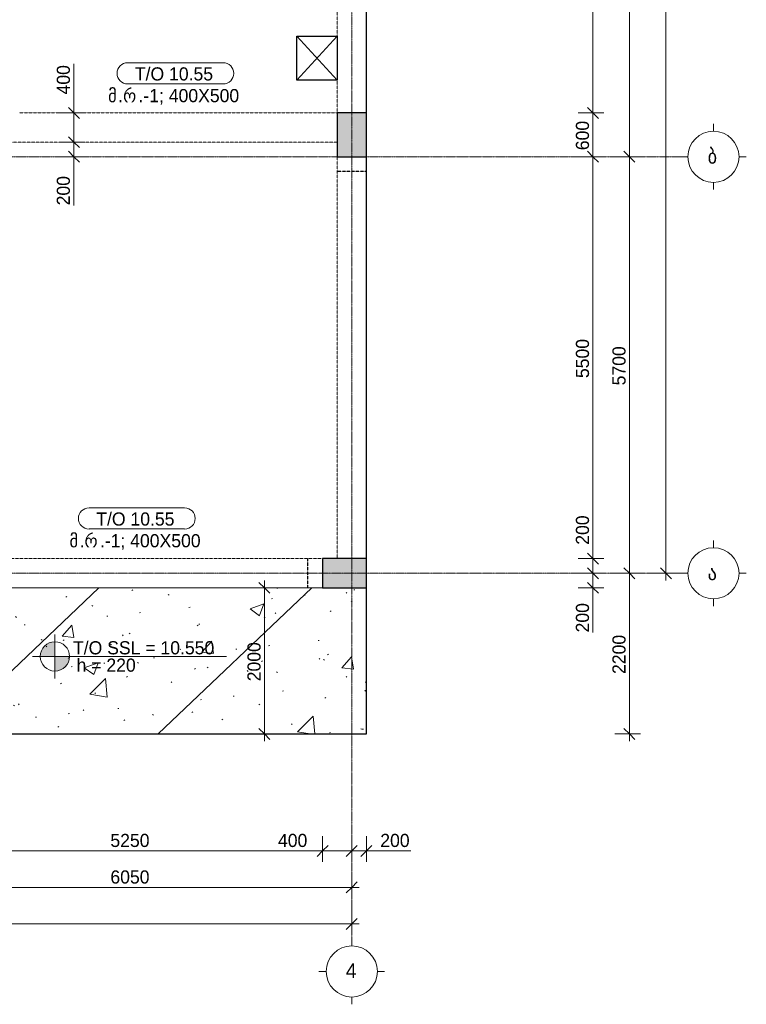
# Model space of a CAD drawing. Header units: millimetres. Extents: x -21500 to 4800, y -5900 to 33113.
# Tile 6 of 8: x -5145 to 4800, y -5900 to 7576. Entities that reach past the tile are written whole.
import ezdxf

# ---------------------------------------------------------------- set-up
doc = ezdxf.new("R2010")
doc.units = ezdxf.units.MM
for name, pattern in [('StructuralPlan-L03$0$Grid Line', [22.225, 12.7, -3.175, 3.175, -3.175]), ('StructuralPlan-L03$0$Hidden', [7.14375, 4.7625, -2.38125]), ('StructuralPlan-L03$0$Hidden 1_5', [2.2, 1.5, -0.7])]:
    doc.linetypes.add(name, pattern=pattern)
for name, color, linetype, lineweight in [('S - HATCH', 252, 'Continuous', 5), ('S - LINE', 7, 'Continuous', 20), ('StructuralPlan-L03$0$A-010-D_DIM', 7, 'Continuous', 5), ('StructuralPlan-L03$0$A-010-D_DIM-100', 7, 'Continuous', 5), ('StructuralPlan-L03$0$A-230-M_FLOOR', 7, 'Continuous', 30), ('StructuralPlan-L03$0$A-230-MH_FLOOR', 7, 'StructuralPlan-L03$0$Hidden', 15), ('StructuralPlan-L03$0$S-230-A-FLOOR', 7, 'Continuous', 5), ('StructuralPlan-L03$0$S-280-A_STRUCT_FRAME', 7, 'Continuous', 5), ('StructuralPlan-L03$0$S-280-M_COLUMN', 7, 'Continuous', 30), ('StructuralPlan-L03$0$S-280-M_COLUMN main', 7, 'Continuous', 30), ('StructuralPlan-L03$0$S-280-M_STRUCT_FRAME 4', 7, 'StructuralPlan-L03$0$Hidden 1_5', 5), ('StructuralPlan-L03$0$S-280-MH_COLUMN hid lin', 7, 'StructuralPlan-L03$0$Hidden 1_5', 30), ('StructuralPlan-L03$0$Z-030-M_GRID', 7, 'Continuous', 5), ('StructuralPlan-L03$0$Z-033_T_GRIDREF', 7, 'Continuous', 5)]:
    doc.layers.add(name, color=color, linetype=linetype, lineweight=lineweight)
doc.styles.add('StructuralPlan-L03$0$Cubicon', font='Cubicon.ttf', dxfattribs={"height": 200})
doc.styles.add('StructuralPlan-L03$0$Cubicon_1', font='Cubicon.ttf', dxfattribs={"height": 200})
doc.styles.add('StructuralPlan-L03$0$Cubicon_2', font='Cubicon.ttf', dxfattribs={"height": 180})
doc.styles.add('StructuralPlan-L03$0$Cubicon_4', font='Cubicon.ttf', dxfattribs={"height": 180})
doc.dimstyles.new('StructuralPlan-L03$0$CUB_DIM_1_8', dxfattribs={"dimscale": 304.8, "dimtxt": 181.601257, "dimasz": 0.492126, "dimexe": 0.492126, "dimexo": 0.0625, "dimgap": 0, "dimtad": 1, "dimdec": 0, "dimzin": 0, "dimdsep": 46, "dimtxsty": 'StructuralPlan-L03$0$Cubicon_2', "dimblk1": 'StructuralPlan-L03$0$_Oblique', "dimblk2": 'StructuralPlan-L03$0$_Oblique', "dimsah": 1, "dimcen": 0.09, "dimdle": 0.328084, "dimazin": 0, "dimtfac": 1, "dimtdec": 4, "dimtix": 1, "dimtmove": 0, "dimatfit": 3, "dimfxl": 0.656168, "dimfxlon": 1, "dimtvp": 1, "dimtolj": 1, "dimtzin": 0, "dimarcsym": 2})
doc.dimstyles.new('StructuralPlan-L03$0$CUB_DIM_1_8_1', dxfattribs={"dimscale": 304.8, "dimtxt": 181.601257, "dimasz": 0.492126, "dimexe": 0.492126, "dimexo": 0.0625, "dimgap": 0, "dimtad": 1, "dimdec": 0, "dimzin": 0, "dimdsep": 46, "dimtxsty": 'StructuralPlan-L03$0$Cubicon_2', "dimblk1": 'StructuralPlan-L03$0$_Oblique', "dimblk2": 'StructuralPlan-L03$0$_Oblique', "dimsah": 1, "dimcen": 0.09, "dimdle": 0.328084, "dimazin": 0, "dimtfac": 1, "dimtdec": 4, "dimtix": 1, "dimtmove": 1, "dimatfit": 3, "dimfxl": 0.656168, "dimfxlon": 1, "dimtvp": 1, "dimtolj": 1, "dimtzin": 0, "dimarcsym": 2})

# ---------------------------------------------------------------- blocks, each defined once
blk = doc.blocks.new('StructuralPlan-L03$0$Grid - 00_CUB_ღერძის თავი-752507-L03')
at = {"layer": 'StructuralPlan-L03$0$Z-033_T_GRIDREF'}
for p, q in [((0, 3.5), (0, 4.5)), ((-3.5, 0), (-4.5, 0)), ((3.5, 0), (4.5, 0)), ((0, -3.5), (0, -4.5))]:
    blk.add_line(p, q, dxfattribs=at)
blk.add_circle((0, 0), 3.5, dxfattribs=at)
blk = doc.blocks.new('StructuralPlan-L03$0$00_CUB_ფილის თეგი_ზედა ნიშნული და სისქე - 00_CUB_ფილის თეგი_ზედა ნიშნული და სისქე-746755-L03')
at = {"layer": 'StructuralPlan-L03$0$S-230-A-FLOOR'}
h = blk.add_hatch(color=256, dxfattribs=at)
edge = h.paths.add_edge_path()
edge.add_arc((0, 0), 2, 90, 180, ccw=False)
edge.add_line((0, 2), (0, 0))
edge.add_line((0, 0), (-2, 0))
h = blk.add_hatch(color=256, dxfattribs=at)
edge = h.paths.add_edge_path()
edge.add_line((0, -2), (0, 0))
edge.add_line((0, 0), (2, 0))
edge.add_arc((0, 0), 2, 270, 360, ccw=False)
for p, q in [((0, 3), (0, -3)), ((0, 0), (0, 2)), ((-3.09, 0), (23.47, 0)), ((-2, 0), (0, 0)), ((2, 0), (0, 0)), ((0, 0), (0, -2))]:
    blk.add_line(p, q, dxfattribs=at)
blk.add_circle((0, 0), 2, dxfattribs=at)
for start, end in [(90, 180), (270, 360)]:
    blk.add_arc((0, 0), 2, start, end, dxfattribs=at)
blk = doc.blocks.new('StructuralPlan-L03$0$DIMBLOCK1-L03')
at = {"layer": 'StructuralPlan-L03$0$A-010-D_DIM-100', "transparency": 16777216}
for p, q in [((-16100, -4800), (-16100, -4600)), ((-600, -4800), (-600, -4600)), ((-16200, -4800), (-500, -4800)), ((-16100, -4800), (-16175, -4875)), ((-16100, -4800), (-16025, -4725)), ((-16100, -4800), (-16100, -4950)), ((-600, -4800), (-675, -4875)), ((-600, -4800), (-525, -4725)), ((-600, -4800), (-600, -4950))]:
    blk.add_line(p, q, dxfattribs=at)
at = {"layer": 'StructuralPlan-L03$0$A-010-D_DIM-100', "color": 0, "transparency": 16777216, "insert": (-8699, -4567), "char_height": 180, "width": 838.16, "attachment_point": 1, "line_spacing_factor": 0.931288, "style": 'StructuralPlan-L03$0$Cubicon_2'}
blk.add_mtext('15500', dxfattribs=at)
blk = doc.blocks.new('StructuralPlan-L03$0$_Oblique')
at = {"color": 0, "linetype": 'ByBlock', "lineweight": -2}
blk.add_line((-0.5, -0.5), (0.5, 0.5), dxfattribs=at)
blk = doc.blocks.new('StructuralPlan-L03$0$DIMBLOCK4-L03')
at = {"layer": 'StructuralPlan-L03$0$A-010-D_DIM-100', "transparency": 16777216}
for p, q in [((-6650, -4300), (-6650, -4100)), ((-600, -4300), (-600, -4100)), ((-6650, -4300), (-6725, -4375)), ((-6650, -4300), (-6575, -4225)), ((-6650, -4300), (-500, -4300)), ((-6650, -4300), (-6650, -4450)), ((-600, -4300), (-675, -4375)), ((-600, -4300), (-525, -4225)), ((-600, -4300), (-600, -4450))]:
    blk.add_line(p, q, dxfattribs=at)
at = {"layer": 'StructuralPlan-L03$0$A-010-D_DIM-100', "color": 0, "transparency": 16777216, "insert": (-3904, -4067), "char_height": 180, "width": 670.53, "attachment_point": 1, "line_spacing_factor": 0.931288, "style": 'StructuralPlan-L03$0$Cubicon_2'}
blk.add_mtext('6050', dxfattribs=at)
blk = doc.blocks.new('StructuralPlan-L03$0$DIMBLOCK13-L03')
at = {"layer": 'StructuralPlan-L03$0$A-010-D_DIM-100', "transparency": 16777216}
for p, q in [((-6250, -3800), (-6250, -3600)), ((-1000, -3800), (-1000, -3600)), ((-6250, -3800), (-6175, -3725)), ((-1000, -3800), (-925, -3725)), ((-6250, -3800), (-6325, -3875)), ((-6250, -3800), (-1000, -3800)), ((-6250, -3800), (-6250, -3950)), ((-1000, -3800), (-1075, -3875)), ((-1000, -3800), (-1000, -3950))]:
    blk.add_line(p, q, dxfattribs=at)
at = {"layer": 'StructuralPlan-L03$0$A-010-D_DIM-100', "color": 0, "transparency": 16777216, "insert": (-3904, -3567), "char_height": 180, "width": 670.53, "attachment_point": 1, "line_spacing_factor": 0.931288, "style": 'StructuralPlan-L03$0$Cubicon_2'}
blk.add_mtext('5250', dxfattribs=at)
blk = doc.blocks.new('StructuralPlan-L03$0$DIMBLOCK14-L03')
at = {"layer": 'StructuralPlan-L03$0$A-010-D_DIM-100', "transparency": 16777216}
for p, q in [((-1000, -3800), (-1000, -3600)), ((-600, -3800), (-600, -3600)), ((-1000, -3800), (-925, -3725)), ((-600, -3800), (-525, -3725)), ((-1610, -3800), (-1090, -3800)), ((-1090, -3800), (-800, -3800)), ((-1000, -3800), (-1075, -3875)), ((-1000, -3800), (-600, -3800)), ((-1000, -3800), (-1000, -3950)), ((-600, -3800), (-675, -3875)), ((-600, -3800), (-600, -3950))]:
    blk.add_line(p, q, dxfattribs=at)
at = {"layer": 'StructuralPlan-L03$0$A-010-D_DIM-100', "color": 0, "transparency": 16777216, "insert": (-1610, -3567), "char_height": 180, "width": 502.9, "attachment_point": 1, "line_spacing_factor": 0.931288, "style": 'StructuralPlan-L03$0$Cubicon_2'}
blk.add_mtext('400', dxfattribs=at)
blk = doc.blocks.new('StructuralPlan-L03$0$DIMBLOCK15-L03')
at = {"layer": 'StructuralPlan-L03$0$A-010-D_DIM-100', "transparency": 16777216}
for p, q in [((-600, -3800), (-600, -3600)), ((-400, -3800), (-400, -3600)), ((-600, -3800), (-525, -3725)), ((-400, -3800), (-325, -3725)), ((-600, -3800), (-675, -3875)), ((-600, -3800), (-300, -3800)), ((-600, -3800), (-600, -3950)), ((-310, -3800), (-500, -3800)), ((-400, -3800), (-475, -3875)), ((-400, -3800), (-400, -3950)), ((210, -3800), (-310, -3800))]:
    blk.add_line(p, q, dxfattribs=at)
at = {"layer": 'StructuralPlan-L03$0$A-010-D_DIM-100', "color": 0, "transparency": 16777216, "insert": (-210, -3567), "char_height": 180, "width": 502.9, "attachment_point": 1, "line_spacing_factor": 0.931288, "style": 'StructuralPlan-L03$0$Cubicon_2'}
blk.add_mtext('200', dxfattribs=at)
blk = doc.blocks.new('StructuralPlan-L03$0$DIMBLOCK45-L03')
at = {"layer": 'StructuralPlan-L03$0$A-010-D_DIM-100', "transparency": 16777216}
for p, q in [((3700, 17400), (3500, 17400)), ((3700, 17400), (3625, 17475)), ((3700, -100), (3700, 17500)), ((3700, 17400), (3775, 17325)), ((3700, 17400), (3850, 17400)), ((3700, 0), (3625, 75)), ((3700, 0), (3500, 0)), ((3700, 0), (3775, -75)), ((3700, 0), (3850, 0))]:
    blk.add_line(p, q, dxfattribs=at)
at = {"layer": 'StructuralPlan-L03$0$A-010-D_DIM-100', "color": 0, "transparency": 16777216, "insert": (3467, 8351), "char_height": 180, "width": 838.16, "attachment_point": 1, "rotation": 90, "line_spacing_factor": 0.931288, "style": 'StructuralPlan-L03$0$Cubicon_2'}
blk.add_mtext('17400', dxfattribs=at)
blk = doc.blocks.new('StructuralPlan-L03$0$DIMBLOCK46-L03')
at = {"layer": 'StructuralPlan-L03$0$A-010-D_DIM-100', "transparency": 16777216}
for p, q in [((3200, 5700), (3000, 5700)), ((3200, 5700), (3125, 5775)), ((3200, -100), (3200, 5700)), ((3200, 5700), (3275, 5625)), ((3200, 5700), (3350, 5700)), ((3200, 0), (3125, 75)), ((3200, 0), (3000, 0)), ((3200, 0), (3275, -75)), ((3200, 0), (3350, 0))]:
    blk.add_line(p, q, dxfattribs=at)
at = {"layer": 'StructuralPlan-L03$0$A-010-D_DIM-100', "color": 0, "transparency": 16777216, "insert": (2967, 2571), "char_height": 180, "width": 670.53, "attachment_point": 1, "rotation": 90, "line_spacing_factor": 0.931288, "style": 'StructuralPlan-L03$0$Cubicon_2'}
blk.add_mtext('5700', dxfattribs=at)
blk = doc.blocks.new('StructuralPlan-L03$0$DIMBLOCK47-L03')
at = {"layer": 'StructuralPlan-L03$0$A-010-D_DIM-100', "transparency": 16777216}
for p, q in [((3200, 11700), (3125, 11775)), ((3200, 11700), (3000, 11700)), ((3200, 5700), (3200, 11700)), ((3200, 11700), (3275, 11625)), ((3200, 11700), (3350, 11700)), ((3200, 5700), (3000, 5700)), ((3200, 5700), (3125, 5775)), ((3200, 5700), (3275, 5625)), ((3200, 5700), (3350, 5700))]:
    blk.add_line(p, q, dxfattribs=at)
at = {"layer": 'StructuralPlan-L03$0$A-010-D_DIM-100', "color": 0, "transparency": 16777216, "insert": (2967, 8421), "char_height": 180, "width": 670.53, "attachment_point": 1, "rotation": 90, "line_spacing_factor": 0.931288, "style": 'StructuralPlan-L03$0$Cubicon_2'}
blk.add_mtext('6000', dxfattribs=at)
blk = doc.blocks.new('StructuralPlan-L03$0$DIMBLOCK49-L03')
at = {"layer": 'StructuralPlan-L03$0$A-010-D_DIM-100', "transparency": 16777216}
for p, q in [((2700, 0), (2625, 75)), ((2700, 0), (2500, 0)), ((2700, -200), (2625, -125)), ((2700, -300), (2700, 0)), ((2700, 0), (2775, -75)), ((2700, 0), (2850, 0)), ((2700, -290), (2700, -100)), ((2700, -200), (2500, -200)), ((2700, -200), (2775, -275)), ((2700, -200), (2850, -200)), ((2700, -810), (2700, -290))]:
    blk.add_line(p, q, dxfattribs=at)
at = {"layer": 'StructuralPlan-L03$0$A-010-D_DIM-100', "color": 0, "transparency": 16777216, "insert": (2467, -810), "char_height": 180, "width": 502.9, "attachment_point": 1, "rotation": 90, "line_spacing_factor": 0.931288, "style": 'StructuralPlan-L03$0$Cubicon_2'}
blk.add_mtext('200', dxfattribs=at)
blk = doc.blocks.new('StructuralPlan-L03$0$DIMBLOCK50-L03')
at = {"layer": 'StructuralPlan-L03$0$A-010-D_DIM-100', "transparency": 16777216}
for p, q in [((2700, 810), (2700, 290)), ((2700, 200), (2625, 275)), ((2700, 290), (2700, 100)), ((2700, 200), (2500, 200)), ((2700, 0), (2700, 200)), ((2700, 200), (2775, 125)), ((2700, 200), (2850, 200)), ((2700, 0), (2625, 75)), ((2700, 0), (2500, 0)), ((2700, 0), (2775, -75)), ((2700, 0), (2850, 0))]:
    blk.add_line(p, q, dxfattribs=at)
at = {"layer": 'StructuralPlan-L03$0$A-010-D_DIM-100', "color": 0, "transparency": 16777216, "insert": (2467, 390), "char_height": 180, "width": 502.9, "attachment_point": 1, "rotation": 90, "line_spacing_factor": 0.931288, "style": 'StructuralPlan-L03$0$Cubicon_2'}
blk.add_mtext('200', dxfattribs=at)
blk = doc.blocks.new('StructuralPlan-L03$0$DIMBLOCK51-L03')
at = {"layer": 'StructuralPlan-L03$0$A-010-D_DIM-100', "transparency": 16777216}
for p, q in [((2700, 5700), (2500, 5700)), ((2700, 5700), (2625, 5775)), ((2700, 200), (2700, 5700)), ((2700, 5700), (2775, 5625)), ((2700, 5700), (2850, 5700)), ((2700, 200), (2625, 275)), ((2700, 200), (2500, 200)), ((2700, 200), (2775, 125)), ((2700, 200), (2850, 200))]:
    blk.add_line(p, q, dxfattribs=at)
at = {"layer": 'StructuralPlan-L03$0$A-010-D_DIM-100', "color": 0, "transparency": 16777216, "insert": (2467, 2671), "char_height": 180, "width": 670.53, "attachment_point": 1, "rotation": 90, "line_spacing_factor": 0.931288, "style": 'StructuralPlan-L03$0$Cubicon_2'}
blk.add_mtext('5500', dxfattribs=at)
blk = doc.blocks.new('StructuralPlan-L03$0$DIMBLOCK52-L03')
at = {"layer": 'StructuralPlan-L03$0$A-010-D_DIM-100', "transparency": 16777216}
for p, q in [((2700, 6300), (2625, 6375)), ((2700, 6300), (2500, 6300)), ((2700, 5700), (2700, 6300)), ((2700, 6300), (2775, 6225)), ((2700, 6300), (2850, 6300)), ((2700, 5700), (2500, 5700)), ((2700, 5700), (2625, 5775)), ((2700, 5700), (2775, 5625)), ((2700, 5700), (2850, 5700))]:
    blk.add_line(p, q, dxfattribs=at)
at = {"layer": 'StructuralPlan-L03$0$A-010-D_DIM-100', "color": 0, "transparency": 16777216, "insert": (2467, 5790), "char_height": 180, "width": 502.9, "attachment_point": 1, "rotation": 90, "line_spacing_factor": 0.931288, "style": 'StructuralPlan-L03$0$Cubicon_2'}
blk.add_mtext('600', dxfattribs=at)
blk = doc.blocks.new('StructuralPlan-L03$0$DIMBLOCK53-L03')
at = {"layer": 'StructuralPlan-L03$0$A-010-D_DIM-100', "transparency": 16777216}
for p, q in [((2700, 11300), (2625, 11375)), ((2700, 11300), (2500, 11300)), ((2700, 6300), (2700, 11300)), ((2700, 11300), (2775, 11225)), ((2700, 11300), (2850, 11300)), ((2700, 6300), (2625, 6375)), ((2700, 6300), (2500, 6300)), ((2700, 6300), (2775, 6225)), ((2700, 6300), (2850, 6300))]:
    blk.add_line(p, q, dxfattribs=at)
at = {"layer": 'StructuralPlan-L03$0$A-010-D_DIM-100', "color": 0, "transparency": 16777216, "insert": (2467, 8521), "char_height": 180, "width": 670.53, "attachment_point": 1, "rotation": 90, "line_spacing_factor": 0.931288, "style": 'StructuralPlan-L03$0$Cubicon_2'}
blk.add_mtext('5000', dxfattribs=at)
blk = doc.blocks.new('StructuralPlan-L03$0$00_CUB_რიგელის თეგი_ზედა ნიშნული_კვეთი_მარკირება - მარკირება-კვეთი-ნიშნული-1405924-L03')
at = {"layer": 'StructuralPlan-L03$0$S-280-A_STRUCT_FRAME'}
for p, q in [((6.54, 3.05), (-6.54, 3.05)), ((-6.54, 0.16), (6.54, 0.16))]:
    blk.add_line(p, q, dxfattribs=at)
for centre, start, end in [((-6.54, 1.6), 90, 270), ((6.54, 1.6), 270, 90)]:
    blk.add_arc(centre, 1.45, start, end, dxfattribs=at)
blk = doc.blocks.new('StructuralPlan-L03$0$DIMBLOCK87-L03')
at = {"layer": 'StructuralPlan-L03$0$A-010-D_DIM-100', "transparency": 16777216}
for p, q in [((3200, 0), (3125, 75)), ((3200, -2300), (3200, 100)), ((3200, 0), (3000, 0)), ((3200, 0), (3275, -75)), ((3200, 0), (3350, 0)), ((3200, -2200), (3125, -2125)), ((3200, -2200), (3000, -2200)), ((3200, -2200), (3275, -2275)), ((3200, -2200), (3350, -2200))]:
    blk.add_line(p, q, dxfattribs=at)
at = {"layer": 'StructuralPlan-L03$0$A-010-D_DIM-100', "color": 0, "transparency": 16777216, "insert": (2967, -1379), "char_height": 180, "width": 670.53, "attachment_point": 1, "rotation": 90, "line_spacing_factor": 0.931288, "style": 'StructuralPlan-L03$0$Cubicon_2'}
blk.add_mtext('2200', dxfattribs=at)
blk = doc.blocks.new('StructuralPlan-L03$0$DIMBLOCK88-L03')
at = {"layer": 'StructuralPlan-L03$0$A-010-D_DIM-100', "transparency": 16777216}
for p, q in [((-1795, -200), (-1870, -125)), ((-1795, -2300), (-1795, -100)), ((-1795, -200), (-1995, -200)), ((-1795, -200), (-1720, -275)), ((-1795, -200), (-1645, -200)), ((-1795, -2200), (-1870, -2125)), ((-1795, -2200), (-1995, -2200)), ((-1795, -2200), (-1720, -2275)), ((-1795, -2200), (-1645, -2200))]:
    blk.add_line(p, q, dxfattribs=at)
at = {"layer": 'StructuralPlan-L03$0$A-010-D_DIM-100', "color": 0, "transparency": 16777216, "insert": (-2028, -1479), "char_height": 180, "width": 670.53, "attachment_point": 1, "rotation": 90, "line_spacing_factor": 0.931288, "style": 'StructuralPlan-L03$0$Cubicon_2'}
blk.add_mtext('2000', dxfattribs=at)
blk = doc.blocks.new('StructuralPlan-L03$0$DIMBLOCK89-L03')
at = {"layer": 'StructuralPlan-L03$0$A-010-D_DIM-100', "transparency": 16777216}
for p, q in [((-4404, 5900), (-4479, 5975)), ((-4404, 5900), (-4604, 5900)), ((-4404, 5600), (-4404, 5900)), ((-4404, 5900), (-4329, 5825)), ((-4404, 5900), (-4254, 5900)), ((-4404, 5554), (-4404, 5800)), ((-4404, 5700), (-4604, 5700)), ((-4404, 5700), (-4479, 5775)), ((-4404, 5700), (-4329, 5625)), ((-4404, 5700), (-4254, 5700)), ((-4404, 5035), (-4404, 5554))]:
    blk.add_line(p, q, dxfattribs=at)
at = {"layer": 'StructuralPlan-L03$0$A-010-D_DIM-100', "color": 0, "transparency": 16777216, "insert": (-4638, 5035), "char_height": 180, "width": 502.9, "attachment_point": 1, "rotation": 90, "line_spacing_factor": 0.931288, "style": 'StructuralPlan-L03$0$Cubicon_2'}
blk.add_mtext('200', dxfattribs=at)
blk = doc.blocks.new('StructuralPlan-L03$0$DIMBLOCK90-L03')
at = {"layer": 'StructuralPlan-L03$0$A-010-D_DIM-100', "transparency": 16777216}
for p, q in [((-4404, 6972), (-4404, 6453)), ((-4404, 6300), (-4479, 6375)), ((-4404, 6453), (-4404, 6100)), ((-4404, 5900), (-4404, 6400)), ((-4404, 6300), (-4604, 6300)), ((-4404, 6300), (-4329, 6225)), ((-4404, 6300), (-4254, 6300)), ((-4404, 5900), (-4479, 5975)), ((-4404, 5900), (-4604, 5900)), ((-4404, 5900), (-4329, 5825)), ((-4404, 5900), (-4254, 5900))]:
    blk.add_line(p, q, dxfattribs=at)
at = {"layer": 'StructuralPlan-L03$0$A-010-D_DIM-100', "color": 0, "transparency": 16777216, "insert": (-4638, 6553), "char_height": 180, "width": 502.9, "attachment_point": 1, "rotation": 90, "line_spacing_factor": 0.931288, "style": 'StructuralPlan-L03$0$Cubicon_2'}
blk.add_mtext('400', dxfattribs=at)
blk = doc.blocks.new('A$C48b6c5dc')
at = {"layer": 'S - HATCH', "lineweight": 0, "transparency": 33554684}
h = blk.add_hatch(dxfattribs=at)
h.set_pattern_fill('FP_7', color=256, scale=3.567164, angle=-135, style=0, pattern_type=2)
h.set_pattern_definition([(43.548, (-111060.8, -88068.5), (-1382.423, 1454.328), []), (48.548, (-111060.8, -88068.5), (1914.067, -216.457), [200.653, -2207.183]), (353.548, (-111060.8, -88068.5), (-320.1, 2021.156), [160.522, -1765.746]), (99, (-110901.3, -88086.5), (1593.953, 1804.714), [170.528, -1875.818]), (44.733, (-111047.3, -87533.6), (2843.137, -514.994), [300.98, -3310.774]), (95.184, (-110810.4, -87576.5), (2565.79, 2541.947), [255.794, -2813.726]), (349.733, (-111047.3, -87533.6), (2565.77, 2541.965), [240.784, -2648.62]), (19.548, (-110783.2, -87674.1), (1569.14, -1117.276), [200.653, -2207.183]), (324.548, (-110783.2, -87674.1), (699.908, 1922.927), [160.522, -1765.746]), (70, (-110652.5, -87767.2), (2269.045, 805.675), [170.528, -1875.818]), (36.048, (-111060.84, -88068.5), (36.7263, 593.0033), [14.95, -1147.9456, 14.95, -1180.05, -1181.623]), (36.048, (-111060.84, -88068.5), (36.7263, 593.0033), [-2357.8956, 14.95, -1166.673]), (6.048, (-111060.84, -88068.5), (486.881, 691.3504), [14.95, -666.3784, 14.95, -1121.192, -450.3545]), (6.048, (-111060.84, -88068.5), (486.881, 691.3504), [-1817.47, 14.95, -435.4045]), (326.048, (-111458.45, -88058.43), (950.791, -64.3417), [14.95, -430.9455, 14.95, -1376.244, -1846.0075]), (326.048, (-111458.45, -88058.43), (950.791, -64.3417), [-1837.0896, 14.95, -1831.0575]), (316.048, (-111636.75, -88053.9), (1044.3507, 152.131), [14.95, -564.714, 14.95, -908.9456, -1310.933]), (316.048, (-111636.75, -88053.9), (1044.3507, 152.131), [-1503.56, 14.95, -1295.983])])
h.paths.add_polyline_path([(-400, -2200), (-400, -200), (-6850, -200), (-6850, -2200)])
blk = doc.blocks.new('StructuralPlan-L03')
at = {"layer": 'StructuralPlan-L03$0$S-280-M_COLUMN main', "true_color": 0xa4a4a4}
for points in [[(-400, 5700), (-400, 6300), (-800, 6300), (-800, 5700)], [(-400, -200), (-400, 200), (-1000, 200), (-1000, -200)]]:
    blk.add_hatch(color=253, dxfattribs=at).paths.add_polyline_path(points)
at = {"lineweight": 30}
for p, q in [((-1350, 7350), (-800, 6750)), ((-1350, 6750), (-800, 7350))]:
    blk.add_line(p, q, dxfattribs=at)
at = {"layer": 'StructuralPlan-L03$0$A-230-M_FLOOR'}
for p, q in [((-400, 6300), (-400, 11300)), ((-1350, 6750), (-1350, 7350)), ((-1350, 7350), (-800, 7350)), ((-800, 7350), (-800, 6750)), ((-800, 6750), (-1350, 6750)), ((-400, 200), (-400, 5700)), ((-400, -2200), (-400, -200)), ((-6850, -2200), (-400, -2200))]:
    blk.add_line(p, q, dxfattribs=at)
at = {"layer": 'StructuralPlan-L03$0$A-230-MH_FLOOR'}
blk.add_line((-6250, -200), (-1000, -200), dxfattribs=at)
at = {"layer": 'StructuralPlan-L03$0$S-280-M_COLUMN'}
for p, q in [((-400, 6300), (-800, 6300)), ((-800, 6300), (-800, 5700)), ((-400, 5700), (-400, 6300)), ((-800, 5700), (-400, 5700)), ((-1000, 200), (-1000, -200)), ((-400, 200), (-1000, 200)), ((-400, -200), (-400, 200)), ((-1000, -200), (-400, -200))]:
    blk.add_line(p, q, dxfattribs=at)
at = {"layer": 'StructuralPlan-L03$0$S-280-M_STRUCT_FRAME 4'}
for p, q in [((-800, 7350), (-800, 10500)), ((-800, 6300), (-800, 6750)), ((-5150, 6300), (-800, 6300)), ((-800, 5900), (-6450, 5900)), ((-800, 200), (-800, 5700)), ((-6250, 200), (-1000, 200))]:
    blk.add_line(p, q, dxfattribs=at)
at = {"layer": 'StructuralPlan-L03$0$S-280-MH_COLUMN hid lin'}
for p, q in [((-400, 5500), (-800, 5500)), ((-1200, -200), (-1200, 200))]:
    blk.add_line(p, q, dxfattribs=at)
at = {"layer": 'StructuralPlan-L03$0$Z-030-M_GRID', "linetype": 'StructuralPlan-L03$0$Grid Line'}
for p, q in [((-600, 22400), (-600, -5000)), ((3900, 5700), (-20600, 5700)), ((3900, 0), (-20600, 0))]:
    blk.add_line(p, q, dxfattribs=at)
at = {"layer": 'StructuralPlan-L03$0$S-230-A-FLOOR', "xscale": 99.99999999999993, "yscale": 99.99999999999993, "zscale": 99.99999999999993}
blk.add_blockref('StructuralPlan-L03$0$00_CUB_ფილის თეგი_ზედა ნიშნული და სისქე - 00_CUB_ფილის თეგი_ზედა ნიშნული და სისქე-746755-L03', (-4663.3, -1138.6), dxfattribs=at)
at = {"layer": 'StructuralPlan-L03$0$S-280-A_STRUCT_FRAME', "xscale": 99.99999999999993, "yscale": 99.99999999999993, "zscale": 99.99999999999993}
for p in [(-3014.2, 6681.9), (-3542.3, 589.7)]:
    blk.add_blockref('StructuralPlan-L03$0$00_CUB_რიგელის თეგი_ზედა ნიშნული_კვეთი_მარკირება - მარკირება-კვეთი-ნიშნული-1405924-L03', p, dxfattribs=at)
at = {"layer": 'StructuralPlan-L03$0$Z-033_T_GRIDREF', "xscale": 99.99999999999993, "yscale": 99.99999999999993, "zscale": 99.99999999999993}
for p, rotation in [((4350, 5700), 89.99999999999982), ((4350, 0), 89.99999999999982), ((-600, -5450), 180)]:
    blk.add_blockref('StructuralPlan-L03$0$Grid - 00_CUB_ღერძის თავი-752507-L03', p, dxfattribs=dict(at, rotation=rotation))
at = {"layer": 'StructuralPlan-L03$0$S-230-A-FLOOR', "char_height": 180, "attachment_point": 1, "style": 'StructuralPlan-L03$0$Cubicon_2'}
for s, insert, width in [('T/O SSL = 10.550', (-4415.8, -930.4), 2405.062), ('h = 220', (-4366.8, -1167.5), 1010.126)]:
    blk.add_mtext(s, dxfattribs=dict(at, insert=insert, width=width))
at = {"layer": 'StructuralPlan-L03$0$S-280-A_STRUCT_FRAME', "char_height": 180, "attachment_point": 1}
for s, insert, width, style in [('T/O 10.55', (-3569.1, 6924.3), 1330.801, 'StructuralPlan-L03$0$Cubicon_2'), ('\\fCubicon|b0|i0|c254|p2|;მ', (-3936.1, 6627.3), 168.354, 'StructuralPlan-L03$0$Cubicon_4'), ('\\fCubicon|b0|i0|c254|p2|;რ', (-3731, 6627.3), 256.54, 'StructuralPlan-L03$0$Cubicon_4'), ('.-1; 400X500', (-3519.4, 6627.3), 1715.611, 'StructuralPlan-L03$0$Cubicon_2'), ('\\fCubicon|b0|i0|c204|p2|;.', (-3797.2, 6627.3), 80.169, 'StructuralPlan-L03$0$Cubicon_2'), ('T/O 10.55', (-4097.2, 832.1), 1330.801, 'StructuralPlan-L03$0$Cubicon_2'), ('\\fCubicon|b0|i0|c254|p2|;მ', (-4464.2, 535.1), 168.354, 'StructuralPlan-L03$0$Cubicon_4'), ('\\fCubicon|b0|i0|c254|p2|;რ', (-4259.2, 535.1), 256.54, 'StructuralPlan-L03$0$Cubicon_4'), ('.-1; 400X500', (-4047.5, 535.1), 1715.611, 'StructuralPlan-L03$0$Cubicon_2'), ('\\fCubicon|b0|i0|c204|p2|;.', (-4325.3, 535.1), 80.169, 'StructuralPlan-L03$0$Cubicon_2')]:
    blk.add_mtext(s, dxfattribs=dict(at, insert=insert, width=width, style=style))
at = {"layer": 'StructuralPlan-L03$0$Z-033_T_GRIDREF', "char_height": 200, "width": 192.405, "attachment_point": 1}
for s, insert, style in [('\\fCubicon|b0|i0|c254|p2|;ბ', (4270.1, 5807.1), 'StructuralPlan-L03$0$Cubicon'), ('\\fCubicon|b0|i0|c254|p2|;ა', (4270.1, 107.1), 'StructuralPlan-L03$0$Cubicon'), ('\\fCubicon|b0|i0|c204|p2|;4', (-682.4, -5340.2), 'StructuralPlan-L03$0$Cubicon_1')]:
    blk.add_mtext(s, dxfattribs=dict(at, insert=insert, style=style))
at = {"layer": 'StructuralPlan-L03$0$A-010-D_DIM'}
for base, p1, p2, override, picture, middle in [((3700, 17400), (3500, 0), (3500, 17400), {"dimpost": '<>', "dimfxl": 17399.999996}, 'StructuralPlan-L03$0$DIMBLOCK45-L03', (3608.2, 8700)), ((3200, 11700), (3000, 5700), (3000, 11700), {"dimpost": '<>', "dimfxl": 6000}, 'StructuralPlan-L03$0$DIMBLOCK47-L03', (3108.2, 8700)), ((2700, 11300), (2500, 6300), (2500, 11300), {"dimpost": '<>', "dimfxl": 5000}, 'StructuralPlan-L03$0$DIMBLOCK53-L03', (2608.2, 8800)), ((2700, 6300), (2500, 5700), (2500, 6300), {"dimpost": '<>', "dimfxl": 600}, 'StructuralPlan-L03$0$DIMBLOCK52-L03', (2608.2, 6000)), ((2700, 5700), (2500, 200), (2500, 5700), {"dimpost": '<>', "dimfxl": 5500.000079}, 'StructuralPlan-L03$0$DIMBLOCK51-L03', (2608.2, 2950)), ((3200, 5700), (3000, 0), (3000, 5700), {"dimpost": '<>', "dimfxl": 5700.000079}, 'StructuralPlan-L03$0$DIMBLOCK46-L03', (3108.2, 2850)), ((3200, 0), (3000, -2200), (3000, 0), {"dimpost": '<>', "dimfxl": 2200}, 'StructuralPlan-L03$0$DIMBLOCK87-L03', (3108.2, -1100)), ((-1795, -200), (-1995, -2200), (-1995, -200), {"dimpost": '<>', "dimfxl": 2000}, 'StructuralPlan-L03$0$DIMBLOCK88-L03', (-1886.8, -1200))]:
    dim = blk.add_linear_dim(base=base, p1=p1, p2=p2, angle=90, dimstyle='StructuralPlan-L03$0$CUB_DIM_1_8', override=override, dxfattribs=at)
    dim.commit()
    dim.dimension.update_dxf_attribs({"geometry": picture, "text_midpoint": middle})
for base, p1, p2, override, picture, middle in [((-4404.5, 6300), (-4604.5, 5900), (-4604.5, 6300), {"dimpost": '<>', "dimfxl": 400}, 'StructuralPlan-L03$0$DIMBLOCK90-L03', (-4517.6, 6804.3)), ((-4404.5, 5900), (-4604.5, 5700), (-4604.5, 5900), {"dimpost": '<>', "dimfxl": 200}, 'StructuralPlan-L03$0$DIMBLOCK89-L03', (-4517.6, 5286.6)), ((2700, 200), (2500, 0), (2500, 200), {"dimpost": '<>', "dimfxl": 200}, 'StructuralPlan-L03$0$DIMBLOCK50-L03', (2586.9, 641.9)), ((2700, 0), (2500, -200), (2500, 0), {"dimpost": '<>', "dimfxl": 200}, 'StructuralPlan-L03$0$DIMBLOCK49-L03', (2586.9, -558.1))]:
    dim = blk.add_linear_dim(base=base, p1=p1, p2=p2, angle=90, dimstyle='StructuralPlan-L03$0$CUB_DIM_1_8_1', override=override, dxfattribs=at)
    dim.commit()
    dim.dimension.update_dxf_attribs({"geometry": picture, "text_midpoint": middle, "dimtype": 128, "text_rotation": 90})
for base, p1, p2, override, picture, middle in [((-1000, -3800), (-6250, -3600), (-1000, -3600), {"dimpost": '<>', "dimfxl": 5250}, 'StructuralPlan-L03$0$DIMBLOCK13-L03', (-3625, -3708.2)), ((-600, -4300), (-6650, -4100), (-600, -4100), {"dimpost": '<>', "dimfxl": 6050}, 'StructuralPlan-L03$0$DIMBLOCK4-L03', (-3625, -4208.2)), ((-600, -4800), (-16100, -4600), (-600, -4600), {"dimpost": '<>', "dimfxl": 15500}, 'StructuralPlan-L03$0$DIMBLOCK1-L03', (-8350, -4708.2))]:
    dim = blk.add_linear_dim(base=base, p1=p1, p2=p2, dimstyle='StructuralPlan-L03$0$CUB_DIM_1_8', override=override, dxfattribs=at)
    dim.commit()
    dim.dimension.update_dxf_attribs({"geometry": picture, "text_midpoint": middle})
for base, p1, p2, override, picture, middle in [((-600, -3800), (-1000, -3600), (-600, -3600), {"dimpost": '<>', "dimfxl": 400}, 'StructuralPlan-L03$0$DIMBLOCK14-L03', (-1358.1, -3686.9)), ((-400, -3800), (-600, -3600), (-400, -3600), {"dimpost": '<>', "dimfxl": 200}, 'StructuralPlan-L03$0$DIMBLOCK15-L03', (41.9, -3686.9))]:
    dim = blk.add_linear_dim(base=base, p1=p1, p2=p2, dimstyle='StructuralPlan-L03$0$CUB_DIM_1_8_1', override=override, dxfattribs=at)
    dim.commit()
    dim.dimension.update_dxf_attribs({"geometry": picture, "text_midpoint": middle, "dimtype": 128})

msp = doc.modelspace()

# ---------------------------------------------------------------- block references
at = {"layer": 'S - HATCH', "lineweight": 0}
msp.add_blockref('A$C48b6c5dc', (0, 0), dxfattribs=at)
at = {"layer": 'S - LINE'}
msp.add_blockref('StructuralPlan-L03', (0, 0), dxfattribs=at)

doc.saveas('drawing.dxf')
